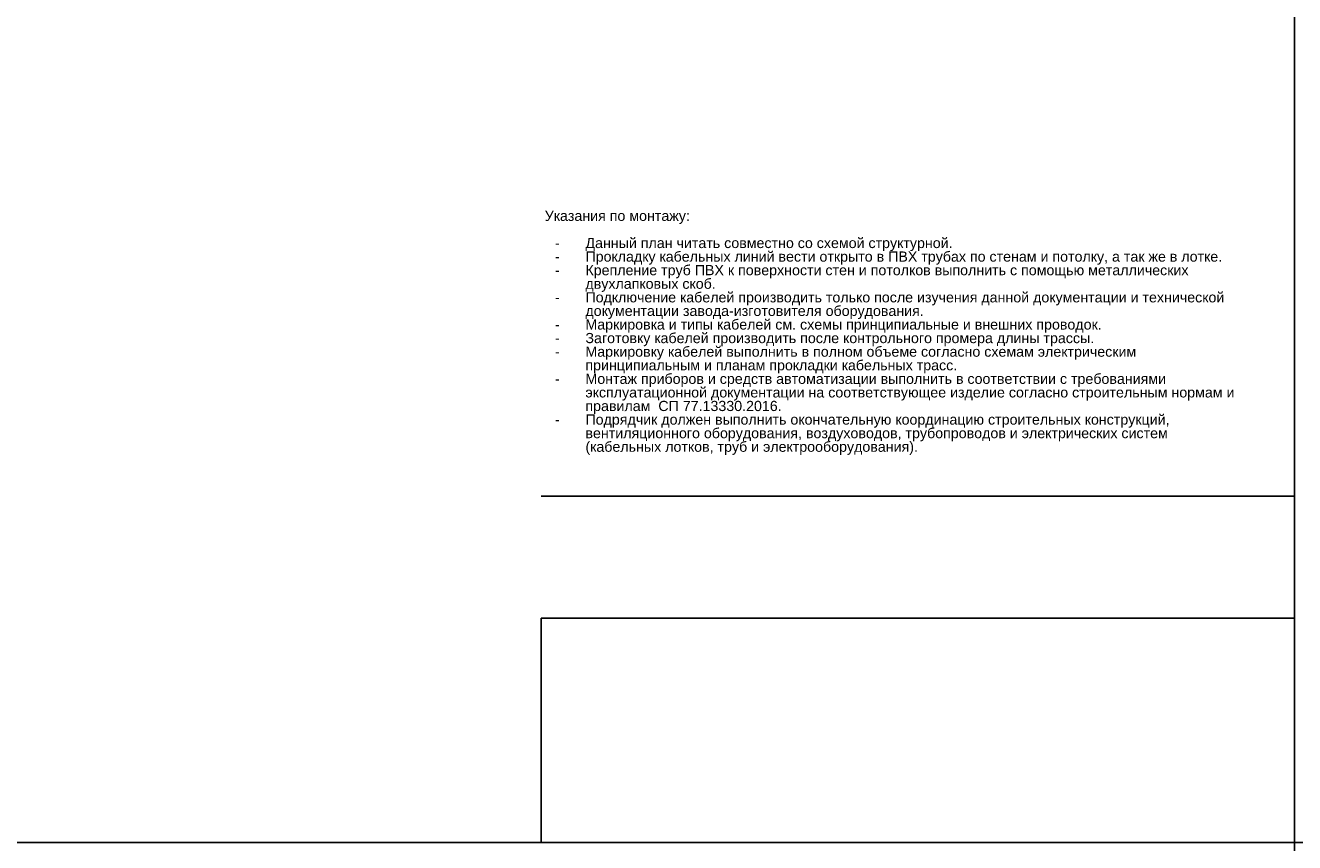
# Model space of a CAD drawing. Header units: millimetres. Extents: x -277772 to 277599, y -59564 to 282085.
# Tile 49 of 190: x -42270 to -11109, y -35802 to -15742. Entities that reach past the tile are written whole.
import ezdxf

# ---------------------------------------------------------------- set-up
doc = ezdxf.new("R2010")
doc.units = ezdxf.units.MM
doc.layers.add('UNPLOTTED', color=2, linetype='Continuous', plot=False)
doc.styles.add('CP.Text', font='arial.ttf')

# ---------------------------------------------------------------- blocks, each defined once
blk = doc.blocks.new('*U4')
at = {"color": 0}
blk.add_line((0, 85.08), (-185, 85.08), dxfattribs=at)
for points in [[(0, 410), (0, 0), (-569, 0), (-569, 410)], [(-185, 55.08), (0, 55.08), (0, 0), (-185, 0)]]:
    blk.add_lwpolyline(points, close=True, dxfattribs=at)

msp = doc.modelspace()

# ---------------------------------------------------------------- linework, layer by layer
at = {"layer": 'UNPLOTTED', "color": 1, "ltscale": 100}
for p, direction in [((-11109, -23502), (0, 1)), ((-94774, -35802), (1, 0))]:
    msp.add_xline(p, direction, dxfattribs=at)

# ---------------------------------------------------------------- block references
at = {"layer": 'UNPLOTTED', "xscale": 100, "yscale": 100, "zscale": 100}
msp.add_blockref('*U4', (-11109, -35802), dxfattribs=at)

# ---------------------------------------------------------------- texts
at = {"insert": (-29520, -20291), "char_height": 250, "width": 17195.48, "attachment_point": 1, "line_spacing_factor": 0.8, "style": 'CP.Text'}
msp.add_mtext('Указания по монтажу:\\P\\P\\pxi-3,l4,t4;-^IДанный план читать совместно со схемой структурной.\\P-^IПрокладку кабельных линий вести открыто в ПВХ трубах по стенам и потолку, а так же в лотке.\\P-^IКрепление труб ПВХ к поверхности стен и потолков выполнить с помощью металлических двухлапковых скоб.\\P-^IПодключение кабелей производить только после изучения данной документации и технической документации завода-изготовителя оборудования.\\P-^IМаркировка и типы кабелей см. схемы принципиальные и внешних проводок.\\P-^IЗаготовку кабелей производить после контрольного промера длины трассы.\\P-^IМаркировку кабелей выполнить в полном объеме согласно схемам электрическим принципиальным и планам прокладки кабельных трасс.\\P-^IМонтаж приборов и средств автоматизации выполнить в соответствии с требованиями эксплуатационной документации на соответствующее изделие согласно строительным нормам и правилам  СП 77.13330.2016.\\P-^IПодрядчик должен выполнить окончательную координацию строительных конструкций, вентиляционного оборудования, воздуховодов, трубопроводов и электрических систем (кабельных лотков, труб и электрооборудования).', dxfattribs=at)

doc.saveas('drawing.dxf')
